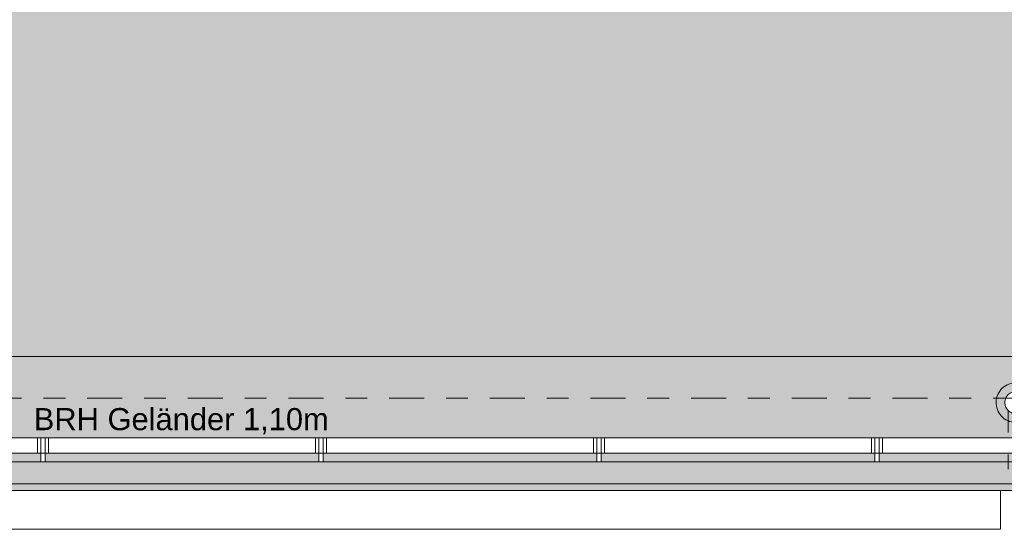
# Model space of a CAD drawing. Header units: metres. Extents: x -180 to 4, y -50 to 6.
# Tile 99 of 256: x -126.76 to -122.27, y -40.04 to -37.72. Entities that reach past the tile are written whole.
import ezdxf

# ---------------------------------------------------------------- set-up
doc = ezdxf.new("R2010")
doc.units = ezdxf.units.M
doc.header["$LTSCALE"] = 0.05
doc.linetypes.add('Linienart-50', pattern=[2.116531, 1.058062, -1.058469])
doc.linetypes.add('Linienart-53', pattern=[5.291531, 3.175, -1.058062, 0.352704, -0.705764])
for name, color, linetype, lineweight, true_color in [('30 -33 Aussenwände- 7 Fassade_ Elemente', 7, 'Continuous', 9, 0x00aacc), ('30 -36 Dächer- 3 Dachbeläge', 7, 'Continuous', 15, 0x9999ff), ('30 -36 Dächer- 3 Dachbeläge Gründach', 250, 'Continuous', 9, 0x333333), ('30 -36 Dächer- 4 Dachbekleidungen', 7, 'Continuous', 9, 0xccccff), ('40 -41 Abwasser_Wasser_Gas- 1 Abwasser + sanitäre Anlagen', 7, 'Continuous', 9, 0xff6633), ('70 -72 Beschriftung- 1 Beschriftung allgemein', 7, 'Continuous', 9, 0xff6633)]:
    doc.layers.add(name, color=color, linetype=linetype, lineweight=lineweight, true_color=true_color)
for name, color, linetype, lineweight in [('40 -41 Abwasser_Wasser_Gas- 2 Wasser-1', 7, 'Continuous', 15), ('70 -71 Achsen- 1 Gebäudeachsen', 7, 'Linienart-53', 18), ('Keine', 7, 'Continuous', 9)]:
    doc.layers.add(name, color=color, linetype=linetype, lineweight=lineweight)
doc.styles.add('Arial', font='arial.ttf')

# ---------------------------------------------------------------- blocks, each defined once
blk = doc.blocks.new('Gruppe-8311')
at = {"layer": '70 -72 Beschriftung- 1 Beschriftung allgemein', "insert": (-122.0988, -39.4148), "char_height": 0.088103, "attachment_point": 1, "line_spacing_factor": 0.969685, "style": 'Arial'}
blk.add_mtext('Notablauf DN70', dxfattribs=at)
at = {"color": 255}
blk.add_wipeout([(-122.1777, -39.492), (-122.1804, -39.4962), (-122.1834, -39.5), (-122.1868, -39.5035), (-122.1906, -39.5067), (-122.1946, -39.5095), (-122.1989, -39.5119), (-122.2034, -39.5138), (-122.2081, -39.5153), (-122.2129, -39.5164), (-122.2177, -39.5169), (-122.2226, -39.517), (-122.2275, -39.5166), (-122.2324, -39.5157), (-122.2371, -39.5144), (-122.2416, -39.5126), (-122.246, -39.5103), (-122.2501, -39.5077), (-122.254, -39.5046), (-122.2575, -39.5012), (-122.2607, -39.4975), (-122.2635, -39.4934), (-122.2658, -39.4892), (-122.2678, -39.4847), (-122.2693, -39.48), (-122.2703, -39.4752), (-122.2709, -39.4703), (-122.271, -39.4654), (-122.2706, -39.4605), (-122.2697, -39.4557), (-122.2683, -39.451), (-122.2665, -39.4464), (-122.2643, -39.442), (-122.2616, -39.4379), (-122.2586, -39.4341), (-122.2552, -39.4305), (-122.2514, -39.4274), (-122.2474, -39.4246), (-122.2431, -39.4222), (-122.2386, -39.4202), (-122.2339, -39.4187), (-122.2291, -39.4177), (-122.2243, -39.4171), (-122.2194, -39.4171), (-122.2145, -39.4175), (-122.2096, -39.4183), (-122.2049, -39.4197), (-122.2004, -39.4215), (-122.196, -39.4237), (-122.1919, -39.4264), (-122.188, -39.4294), (-122.1845, -39.4329), (-122.1813, -39.4366), (-122.1785, -39.4406), (-122.1762, -39.4449), (-122.1742, -39.4494), (-122.1727, -39.4541), (-122.1717, -39.4589), (-122.1711, -39.4638), (-122.171, -39.4687), (-122.1714, -39.4736), (-122.1723, -39.4784), (-122.1737, -39.4831), (-122.1755, -39.4877)], dxfattribs=at).dxf.layer = '40 -41 Abwasser_Wasser_Gas- 2 Wasser-1'
at = {"layer": '40 -41 Abwasser_Wasser_Gas- 1 Abwasser + sanitäre Anlagen', "linetype": 'Continuous', "lineweight": 0}
blk.add_hatch(color=30, dxfattribs=at).paths.add_polyline_path([(-122.2202, -39.464), (-122.221, -39.467), (-122.2218, -39.464)])
at = {"layer": '40 -41 Abwasser_Wasser_Gas- 1 Abwasser + sanitäre Anlagen', "linetype": 'Linienart-50'}
for p, q in [((-122.221, -39.2126), (-122.221, -39.467)), ((-122.256, -39.5027), (-122.256, -39.7704)), ((-122.186, -39.5027), (-122.186, -39.7704))]:
    blk.add_line(p, q, dxfattribs=at)
at = {"layer": '40 -41 Abwasser_Wasser_Gas- 1 Abwasser + sanitäre Anlagen', "lineweight": 5, "flags": 128}
blk.add_lwpolyline([(-122.2202, -39.464), (-122.221, -39.467), (-122.2218, -39.464)], close=True, dxfattribs=at)
at = {"layer": '40 -41 Abwasser_Wasser_Gas- 2 Wasser-1'}
blk.add_line((-122.221, -39.467), (-122.221, -39.275), dxfattribs=at)
at = {"layer": '40 -41 Abwasser_Wasser_Gas- 2 Wasser-1', "flags": 128}
for points in [[(-122.1431, -39.512), (-122.1478, -39.5195), (-122.1533, -39.5264), (-122.1595, -39.5327), (-122.1662, -39.5384), (-122.1735, -39.5435), (-122.1812, -39.5478), (-122.1893, -39.5513), (-122.1977, -39.554), (-122.2063, -39.5558), (-122.2151, -39.5568), (-122.2239, -39.557), (-122.2327, -39.5563), (-122.2414, -39.5547), (-122.2499, -39.5523), (-122.2581, -39.549), (-122.266, -39.545), (-122.2734, -39.5402), (-122.2803, -39.5347), (-122.2867, -39.5286), (-122.2924, -39.5218), (-122.2974, -39.5146), (-122.3017, -39.5068), (-122.3052, -39.4987), (-122.3079, -39.4903), (-122.3098, -39.4817), (-122.3108, -39.4729), (-122.311, -39.4641), (-122.3102, -39.4553), (-122.3086, -39.4466), (-122.3062, -39.4381), (-122.303, -39.4299), (-122.2989, -39.422), (-122.2942, -39.4146), (-122.2887, -39.4077), (-122.2825, -39.4014), (-122.2758, -39.3956), (-122.2685, -39.3906), (-122.2608, -39.3863), (-122.2527, -39.3828), (-122.2443, -39.3801), (-122.2357, -39.3782), (-122.2269, -39.3772), (-122.2181, -39.3771), (-122.2093, -39.3778), (-122.2006, -39.3794), (-122.1921, -39.3818), (-122.1839, -39.3851), (-122.176, -39.3891), (-122.1686, -39.3939), (-122.1617, -39.3994), (-122.1553, -39.4055), (-122.1496, -39.4123), (-122.1446, -39.4195), (-122.1403, -39.4272), (-122.1368, -39.4353), (-122.1341, -39.4437), (-122.1322, -39.4524), (-122.1312, -39.4612), (-122.131, -39.47), (-122.1318, -39.4788), (-122.1334, -39.4875), (-122.1358, -39.496), (-122.139, -39.5042)], [(-122.1777, -39.492), (-122.1804, -39.4962), (-122.1834, -39.5), (-122.1868, -39.5035), (-122.1906, -39.5067), (-122.1946, -39.5095), (-122.1989, -39.5119), (-122.2034, -39.5138), (-122.2081, -39.5153), (-122.2129, -39.5164), (-122.2177, -39.5169), (-122.2226, -39.517), (-122.2275, -39.5166), (-122.2324, -39.5157), (-122.2371, -39.5144), (-122.2416, -39.5126), (-122.246, -39.5103), (-122.2501, -39.5077), (-122.254, -39.5046), (-122.2575, -39.5012), (-122.2607, -39.4975), (-122.2635, -39.4934), (-122.2658, -39.4892), (-122.2678, -39.4847), (-122.2693, -39.48), (-122.2703, -39.4752), (-122.2709, -39.4703), (-122.271, -39.4654), (-122.2706, -39.4605), (-122.2697, -39.4557), (-122.2683, -39.451), (-122.2665, -39.4464), (-122.2643, -39.442), (-122.2616, -39.4379), (-122.2586, -39.4341), (-122.2552, -39.4305), (-122.2514, -39.4274), (-122.2474, -39.4246), (-122.2431, -39.4222), (-122.2386, -39.4202), (-122.2339, -39.4187), (-122.2291, -39.4177), (-122.2243, -39.4171), (-122.2194, -39.4171), (-122.2145, -39.4175), (-122.2096, -39.4183), (-122.2049, -39.4197), (-122.2004, -39.4215), (-122.196, -39.4237), (-122.1919, -39.4264), (-122.188, -39.4294), (-122.1845, -39.4329), (-122.1813, -39.4366), (-122.1785, -39.4406), (-122.1762, -39.4449), (-122.1742, -39.4494), (-122.1727, -39.4541), (-122.1717, -39.4589), (-122.1711, -39.4638), (-122.171, -39.4687), (-122.1714, -39.4736), (-122.1723, -39.4784), (-122.1737, -39.4831), (-122.1755, -39.4877)]]:
    blk.add_lwpolyline(points, close=True, dxfattribs=at)
blk = doc.blocks.new('Gruppe-8421')
at = {"layer": '70 -72 Beschriftung- 1 Beschriftung allgemein', "insert": (-126.6969, -39.4918), "char_height": 0.100689, "attachment_point": 1, "line_spacing_factor": 0.970891, "style": 'Arial'}
blk.add_mtext('BRH Geländer 1,10m', dxfattribs=at)
blk = doc.blocks.new('Gruppe-8580')
at = {"color": 255}
blk.add_wipeout([(-126.6643, -39.697), (-126.6643, -39.627), (-126.6443, -39.627), (-126.6443, -39.697)], dxfattribs=at).dxf.layer = '30 -36 Dächer- 4 Dachbekleidungen'
at = {"layer": '30 -36 Dächer- 4 Dachbekleidungen', "flags": 128}
for points in [[(-126.6793, -39.697), (-126.6793, -39.627), (-126.6643, -39.627)], [(-126.6643, -39.697), (-126.6643, -39.627), (-126.6443, -39.627), (-126.6443, -39.697)], [(-126.6293, -39.697), (-126.6293, -39.627), (-126.6443, -39.627)]]:
    blk.add_lwpolyline(points, dxfattribs=at)
at = {"color": 255}
blk.add_wipeout([(-126.6443, -39.737), (-126.6443, -39.697), (-126.6643, -39.697), (-126.6643, -39.737)], dxfattribs=at).dxf.layer = '30 -36 Dächer- 4 Dachbekleidungen'
at = {"layer": '30 -36 Dächer- 4 Dachbekleidungen', "flags": 128}
blk.add_lwpolyline([(-126.6443, -39.737), (-126.6443, -39.697), (-126.6643, -39.697), (-126.6643, -39.737)], close=True, dxfattribs=at)
blk = doc.blocks.new('Gruppe-8581')
at = {"color": 255}
blk.add_wipeout([(-125.3977, -39.697), (-125.3977, -39.627), (-125.3777, -39.627), (-125.3777, -39.697)], dxfattribs=at).dxf.layer = '30 -36 Dächer- 4 Dachbekleidungen'
at = {"layer": '30 -36 Dächer- 4 Dachbekleidungen', "flags": 128}
for points in [[(-125.4127, -39.697), (-125.4127, -39.627), (-125.3977, -39.627)], [(-125.3977, -39.697), (-125.3977, -39.627), (-125.3777, -39.627), (-125.3777, -39.697)], [(-125.3627, -39.697), (-125.3627, -39.627), (-125.3777, -39.627)]]:
    blk.add_lwpolyline(points, dxfattribs=at)
at = {"color": 255}
blk.add_wipeout([(-125.3777, -39.737), (-125.3777, -39.697), (-125.3977, -39.697), (-125.3977, -39.737)], dxfattribs=at).dxf.layer = '30 -36 Dächer- 4 Dachbekleidungen'
at = {"layer": '30 -36 Dächer- 4 Dachbekleidungen', "flags": 128}
blk.add_lwpolyline([(-125.3777, -39.737), (-125.3777, -39.697), (-125.3977, -39.697), (-125.3977, -39.737)], close=True, dxfattribs=at)
blk = doc.blocks.new('Gruppe-8582')
at = {"color": 255}
blk.add_wipeout([(-124.131, -39.697), (-124.131, -39.627), (-124.111, -39.627), (-124.111, -39.697)], dxfattribs=at).dxf.layer = '30 -36 Dächer- 4 Dachbekleidungen'
at = {"layer": '30 -36 Dächer- 4 Dachbekleidungen', "flags": 128}
for points in [[(-124.146, -39.697), (-124.146, -39.627), (-124.131, -39.627)], [(-124.131, -39.697), (-124.131, -39.627), (-124.111, -39.627), (-124.111, -39.697)], [(-124.096, -39.697), (-124.096, -39.627), (-124.111, -39.627)]]:
    blk.add_lwpolyline(points, dxfattribs=at)
at = {"color": 255}
blk.add_wipeout([(-124.111, -39.737), (-124.111, -39.697), (-124.131, -39.697), (-124.131, -39.737)], dxfattribs=at).dxf.layer = '30 -36 Dächer- 4 Dachbekleidungen'
at = {"layer": '30 -36 Dächer- 4 Dachbekleidungen', "flags": 128}
blk.add_lwpolyline([(-124.111, -39.737), (-124.111, -39.697), (-124.131, -39.697), (-124.131, -39.737)], close=True, dxfattribs=at)
blk = doc.blocks.new('Gruppe-8583')
at = {"color": 255}
blk.add_wipeout([(-122.8643, -39.697), (-122.8643, -39.627), (-122.8443, -39.627), (-122.8443, -39.697)], dxfattribs=at).dxf.layer = '30 -36 Dächer- 4 Dachbekleidungen'
at = {"layer": '30 -36 Dächer- 4 Dachbekleidungen', "flags": 128}
for points in [[(-122.8793, -39.697), (-122.8793, -39.627), (-122.8643, -39.627)], [(-122.8643, -39.697), (-122.8643, -39.627), (-122.8443, -39.627), (-122.8443, -39.697)], [(-122.8293, -39.697), (-122.8293, -39.627), (-122.8443, -39.627)]]:
    blk.add_lwpolyline(points, dxfattribs=at)
at = {"color": 255}
blk.add_wipeout([(-122.8443, -39.737), (-122.8443, -39.697), (-122.8643, -39.697), (-122.8643, -39.737)], dxfattribs=at).dxf.layer = '30 -36 Dächer- 4 Dachbekleidungen'
at = {"layer": '30 -36 Dächer- 4 Dachbekleidungen', "flags": 128}
blk.add_lwpolyline([(-122.8443, -39.737), (-122.8443, -39.697), (-122.8643, -39.697), (-122.8643, -39.737)], close=True, dxfattribs=at)
blk = doc.blocks.new('Gruppe-8878')
at = {"layer": '30 -36 Dächer- 3 Dachbeläge Gründach', "linetype": 'Continuous', "lineweight": 0, "true_color": 0xe7eedf, "transparency": 33554687}
blk.add_hatch(color=254, dxfattribs=at).paths.add_polyline_path([(-100.01799996, -31.79404198), (-100.01799996, -31.61704198), (-100.31099996, -31.61704198), (-100.31099996, -12.39704198), (-159.47099996, -12.39704198), (-159.47099996, -39.25704198), (-99.61099996, -39.25704198), (-99.61099996, -31.79404198)])
at = {"layer": '30 -36 Dächer- 3 Dachbeläge Gründach', "flags": 128}
blk.add_lwpolyline([(-100.01799996, -31.79404198), (-100.01799996, -31.61704198), (-100.31099996, -31.61704198), (-100.31099996, -12.39704198), (-159.47099996, -12.39704198), (-159.47099996, -39.25704198), (-99.61099996, -39.25704198), (-99.61099996, -31.79404198)], close=True, dxfattribs=at)
at = {"color": 255}
blk.add_wipeout([(-129.75099996, -39.86704198), (-122.29099996, -39.86704198), (-122.29099996, -40.04404198), (-129.75099996, -40.04404198)], dxfattribs=at).dxf.layer = '30 -33 Aussenwände- 7 Fassade_ Elemente'
at = {"layer": '30 -33 Aussenwände- 7 Fassade_ Elemente', "flags": 128}
blk.add_lwpolyline([(-129.75099996, -39.86704198), (-122.29099996, -39.86704198), (-122.29099996, -40.04404198), (-129.75099996, -40.04404198)], close=True, dxfattribs=at)
at = {"color": 255, "linetype": 'Continuous', "lineweight": 9, "transparency": 33554687}
blk.add_wipeout([(-99.13099996, -31.79404198), (-99.13099996, -39.73704198), (-129.83124836, -39.73704198), (-129.83124836, -39.25704198), (-100.31099996, -39.25704198), (-100.31099996, -12.71704198), (-129.83124836, -12.71704198), (-129.83124836, -12.23704198), (-100.01799996, -12.23704198), (-100.01799996, -31.12704198), (-99.83999996, -31.12704198), (-99.83999996, -31.61604198), (-99.35099996, -31.61604198), (-99.35099996, -31.79404198)], dxfattribs=at).dxf.layer = '30 -36 Dächer- 3 Dachbeläge'
at = {"layer": '30 -36 Dächer- 3 Dachbeläge', "linetype": 'Continuous', "lineweight": 9, "transparency": 33554687}
h = blk.add_hatch(dxfattribs=at)
h.set_pattern_fill('{914A209A-ED12-11EE-87B6-5CE', style=0, pattern_type=2)
h.set_pattern_definition([(-22, (-91.4235, -34.937042), (-0.018555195, 0.04226461), [0.000625, -0.061875]), (14, (-91.415251, -34.959718), (-0.0371103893, -0.0278327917), [0.000625, -0.030625]), (-3.77456, (-91.474014, -34.97415), (-0.01958604, 0.065974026), [0.00028186, -0.093671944]), (-68, (-91.30392, -34.91024), (0.1926424, 0.04407994), [0.00028125, -0.09346875]), (96, (-91.437934, -35.001983), (-0.036105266, -0.06319548), [0.0005625, -0.0931875]), (132, (-91.4101, -34.97828), (0.040202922, 0.004123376), [0.0003125, -0.0621875]), (-17, (-91.442055, -34.96178), (0.0930531, 0.028928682), [0.000625, -0.061875]), (-145, (-91.4369, -34.956625), (0.06266964, -0.040092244), [0.000625, -0.061875]), (-137, (-91.45133, -34.953533), (0.049444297, -0.02123569), [0.000625, -0.061875])])
h.paths.add_polyline_path([(-100.01799996, -31.12704198), (-99.83999996, -31.12704198), (-99.83999996, -31.61604198), (-99.35099996, -31.61604198), (-99.35099996, -31.79404198), (-99.13099996, -31.79404198), (-99.13099996, -39.73704198), (-160.51099996, -39.73704198), (-160.51099996, -31.61704198), (-159.93099996, -31.61704198), (-159.93099996, -12.23704198), (-100.01799996, -12.23704198)])
h.paths.add_polyline_path([(-159.47099996, -39.25704198), (-100.31099996, -39.25704198), (-100.31099996, -12.71704198), (-159.47099996, -12.71704198)])
at = {"layer": '30 -36 Dächer- 3 Dachbeläge', "linetype": 'Continuous', "lineweight": 0}
blk.add_hatch(color=254, dxfattribs=at).paths.add_polyline_path([(-160.64099996, -31.58704198), (-160.64099996, -39.86704198), (-99.00099996, -39.86704198), (-99.00099996, -31.79404198), (-99.13099996, -31.79404198), (-99.13099996, -39.73704198), (-160.51099996, -39.73704198), (-160.51099996, -31.58704198)])
at = {"layer": '30 -36 Dächer- 3 Dachbeläge', "color": 161, "linetype": 'Continuous', "lineweight": 9, "true_color": 0x9999ff, "transparency": 33554687, "flags": 128}
for points in [[(-100.01799996, -31.12704198), (-99.83999996, -31.12704198), (-99.83999996, -31.61604198), (-99.35099996, -31.61604198), (-99.35099996, -31.79404198), (-99.13099996, -31.79404198), (-99.13099996, -39.73704198), (-160.51099996, -39.73704198), (-160.51099996, -31.61704198), (-159.93099996, -31.61704198), (-159.93099996, -12.23704198), (-100.01799996, -12.23704198)], [(-159.47099996, -39.25704198), (-100.31099996, -39.25704198), (-100.31099996, -12.71704198), (-159.47099996, -12.71704198)]]:
    blk.add_lwpolyline(points, close=True, dxfattribs=at)
at = {"layer": '30 -36 Dächer- 3 Dachbeläge', "flags": 128}
blk.add_lwpolyline([(-160.64099996, -31.58704198), (-160.64099996, -39.86704198), (-99.00099996, -39.86704198), (-99.00099996, -31.79404198), (-99.13099996, -31.79404198), (-99.13099996, -39.73704198), (-160.51099996, -39.73704198), (-160.51099996, -31.58704198)], dxfattribs=at)
at = {"color": 255}
blk.add_wipeout([(-160.47099996, -39.69704198), (-99.17099996, -39.69704198), (-99.17099996, -31.79404198), (-99.24099996, -31.79404198), (-99.24099996, -39.62704198), (-160.47099996, -39.62704198)], dxfattribs=at).dxf.layer = '30 -36 Dächer- 4 Dachbekleidungen'
at = {"layer": '30 -36 Dächer- 4 Dachbekleidungen', "flags": 128}
blk.add_lwpolyline([(-160.47099996, -39.69704198), (-99.17099996, -39.69704198), (-99.17099996, -31.79404198), (-99.24099996, -31.79404198), (-99.24099996, -39.62704198), (-160.47099996, -39.62704198)], close=True, dxfattribs=at)
at = {"layer": '70 -72 Beschriftung- 1 Beschriftung allgemein', "color": 7}
blk.add_blockref('Gruppe-8421', (0, 0), dxfattribs=at)
at = {"layer": '40 -41 Abwasser_Wasser_Gas- 2 Wasser-1', "color": 7}
blk.add_blockref('Gruppe-8311', (0, 0), dxfattribs=at)
at = {"layer": '70 -72 Beschriftung- 1 Beschriftung allgemein', "color": 7}
for name in ['Gruppe-8580', 'Gruppe-8581', 'Gruppe-8582', 'Gruppe-8583']:
    blk.add_blockref(name, (0, 0), dxfattribs=at)
blk = doc.blocks.new('_OG3_2D (2D)')
at = {"layer": '30 -33 Aussenwände- 7 Fassade_ Elemente', "flags": 128}
blk.add_lwpolyline([(-99.03099996, -31.79404198), (-99.03099996, -39.83704198), (-160.61099996, -39.83704198), (-160.61099996, -31.58704198), (-160.81799996, -31.58704198)], dxfattribs=at)
at = {"layer": '70 -72 Beschriftung- 1 Beschriftung allgemein', "color": 7}
blk.add_blockref('Gruppe-8878', (0, 0), dxfattribs=at)
blk = doc.blocks.new('_Achsen (3D)')
at = {"layer": '70 -71 Achsen- 1 Gebäudeachsen', "transparency": 33554687}
blk.add_line((-179.668, -39.447), (3.826, -39.447), dxfattribs=at)

msp = doc.modelspace()

# ---------------------------------------------------------------- block references
at = {"layer": 'Keine', "color": 1}
msp.add_blockref('_OG3_2D (2D)', (0, 0), dxfattribs=at)

# ---------------------------------------------------------------- next in the draw order: block references
msp.add_blockref('_Achsen (3D)', (0, 0), dxfattribs=at)

doc.saveas('drawing.dxf')
